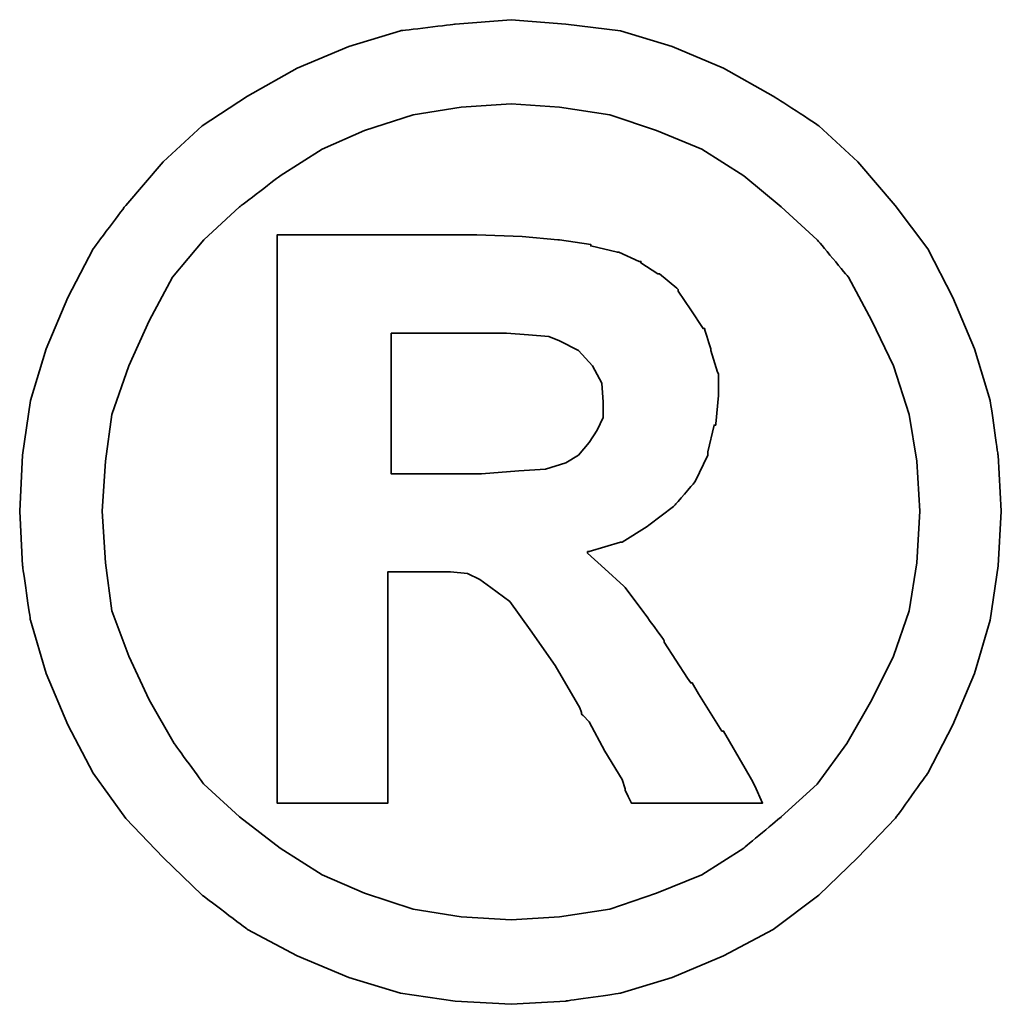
# Model space of a CAD drawing. Header units: millimetres. Extents: x 8 to 529, y 165 to 345.
# Tile 51 of 53: x 429.97 to 432.53, y 223.05 to 225.61. Entities that reach past the tile are written whole.
import ezdxf

# ---------------------------------------------------------------- set-up
doc = ezdxf.new("R2010")
doc.units = ezdxf.units.MM
doc.layers.add('DIM', color=4, linetype='Continuous')
doc.layers.add('layer 1', color=7, linetype='Continuous')

# ---------------------------------------------------------------- blocks, each defined once
blk = doc.blocks.new('TBI MOTION logo(完整正式版)')
at = {"layer": 'layer 1', "color": 22, "lineweight": 35}
for points, knots in [([(81.20634, 4.98624), (81.20634, 4.98624), (81.18649, 5.32862), (81.18649, 5.32862), (81.18649, 5.32862), (81.18649, 5.32862), (81.13886, 5.66206), (81.13886, 5.66206), (81.13886, 5.66206), (81.13886, 5.66206), (81.04359, 5.97764), (81.04359, 5.97764), (81.04359, 5.97764), (81.04359, 5.97764), (80.91061, 6.29124), (80.91061, 6.29124), (80.91061, 6.29124), (80.91061, 6.29124), (80.75778, 6.58697), (80.75778, 6.58697), (80.75778, 6.58697), (80.75778, 6.58697), (80.5593, 6.85294), (80.5593, 6.85294), (80.5593, 6.85294), (80.5593, 6.85294), (80.33105, 7.1189), (80.33105, 7.1189), (80.33105, 7.1189), (80.33105, 7.1189), (80.09287, 7.33921), (80.09287, 7.33921), (80.09287, 7.33921), (80.09287, 7.33921), (79.815, 7.51982), (79.815, 7.51982), (79.815, 7.51982), (79.815, 7.51982), (79.51133, 7.69051), (79.51133, 7.69051), (79.51133, 7.69051), (79.51133, 7.69051), (79.19773, 7.8235), (79.19773, 7.8235), (79.19773, 7.8235), (79.19773, 7.8235), (78.88215, 7.91877), (78.88215, 7.91877), (78.88215, 7.91877), (78.88215, 7.91877), (78.54871, 7.95846), (78.54871, 7.95846), (78.54871, 7.95846), (78.54871, 7.95846), (78.21526, 7.98625), (78.21526, 7.98625), (78.21526, 7.98625), (78.21526, 7.98625), (77.87388, 7.95846), (77.87388, 7.95846), (77.87388, 7.95846), (77.87388, 7.95846), (77.54044, 7.91877), (77.54044, 7.91877), (77.54044, 7.91877), (77.54044, 7.91877), (77.22485, 7.8235), (77.22485, 7.8235), (77.22485, 7.8235), (77.22485, 7.8235), (76.91027, 7.69051), (76.91027, 7.69051), (76.91027, 7.69051), (76.91027, 7.69051), (76.6056, 7.51982), (76.6056, 7.51982), (76.6056, 7.51982), (76.6056, 7.51982), (76.32972, 7.33921), (76.32972, 7.33921), (76.32972, 7.33921), (76.32972, 7.33921), (76.09154, 7.1189), (76.09154, 7.1189), (76.09154, 7.1189), (76.09154, 7.1189), (75.86329, 6.85294), (75.86329, 6.85294), (75.86329, 6.85294), (75.86329, 6.85294), (75.66382, 6.58697), (75.66382, 6.58697), (75.66382, 6.58697), (75.66382, 6.58697), (75.51099, 6.29124), (75.51099, 6.29124), (75.51099, 6.29124), (75.51099, 6.29124), (75.37702, 5.97764), (75.37702, 5.97764), (75.37702, 5.97764), (75.37702, 5.97764), (75.28175, 5.66206), (75.28175, 5.66206), (75.28175, 5.66206), (75.28175, 5.66206), (75.23411, 5.32862), (75.23411, 5.32862), (75.23411, 5.32862), (75.23411, 5.32862), (75.21625, 4.98624), (75.21625, 4.98624), (75.21625, 4.98624), (75.21625, 4.98624), (75.23411, 4.6528), (75.23411, 4.6528), (75.23411, 4.6528), (75.23411, 4.6528), (75.28175, 4.32035), (75.28175, 4.32035), (75.28175, 4.32035), (75.28175, 4.32035), (75.37702, 3.99583), (75.37702, 3.99583), (75.37702, 3.99583), (75.37702, 3.99583), (75.51099, 3.68224), (75.51099, 3.68224), (75.51099, 3.68224), (75.51099, 3.68224), (75.66382, 3.38749), (75.66382, 3.38749), (75.66382, 3.38749), (75.66382, 3.38749), (75.86329, 3.10963), (75.86329, 3.10963), (75.86329, 3.10963), (75.86329, 3.10963), (76.09154, 2.87145), (76.09154, 2.87145), (76.09154, 2.87145), (76.09154, 2.87145), (76.32972, 2.6432), (76.32972, 2.6432), (76.32972, 2.6432), (76.32972, 2.6432), (76.6056, 2.43381), (76.6056, 2.43381), (76.6056, 2.43381), (76.6056, 2.43381), (76.91027, 2.27205), (76.91027, 2.27205), (76.91027, 2.27205), (76.91027, 2.27205), (77.22485, 2.13906), (77.22485, 2.13906), (77.22485, 2.13906), (77.22485, 2.13906), (77.54044, 2.0438), (77.54044, 2.0438), (77.54044, 2.0438), (77.54044, 2.0438), (77.87388, 1.99616), (77.87388, 1.99616), (77.87388, 1.99616), (77.87388, 1.99616), (78.21526, 1.97631), (78.21526, 1.97631), (78.21526, 1.97631), (78.21526, 1.97631), (78.54871, 1.99616), (78.54871, 1.99616), (78.54871, 1.99616), (78.54871, 1.99616), (78.88215, 2.0438), (78.88215, 2.0438), (78.88215, 2.0438), (78.88215, 2.0438), (79.19773, 2.13906), (79.19773, 2.13906), (79.19773, 2.13906), (79.19773, 2.13906), (79.51133, 2.27205), (79.51133, 2.27205), (79.51133, 2.27205), (79.51133, 2.27205), (79.815, 2.43381), (79.815, 2.43381), (79.815, 2.43381), (79.815, 2.43381), (80.09287, 2.6432), (80.09287, 2.6432), (80.09287, 2.6432), (80.09287, 2.6432), (80.33105, 2.87145), (80.33105, 2.87145), (80.33105, 2.87145), (80.33105, 2.87145), (80.5593, 3.10963), (80.5593, 3.10963), (80.5593, 3.10963), (80.5593, 3.10963), (80.75778, 3.38749), (80.75778, 3.38749), (80.75778, 3.38749), (80.75778, 3.38749), (80.91061, 3.68224), (80.91061, 3.68224), (80.91061, 3.68224), (80.91061, 3.68224), (81.04359, 3.99583), (81.04359, 3.99583), (81.04359, 3.99583), (81.04359, 3.99583), (81.13886, 4.32035), (81.13886, 4.32035), (81.13886, 4.32035), (81.13886, 4.32035), (81.18649, 4.6528), (81.18649, 4.6528), (81.18649, 4.6528), (81.18649, 4.6528), (81.20634, 4.98624), (81.20634, 4.98624)], [0, 0, 0, 0, 0.0178571, 0.0178571, 0.0178571, 0.0178572, 0.0357143, 0.0357143, 0.0357143, 0.0357143, 0.0535714, 0.0535714, 0.0535714, 0.0535714, 0.0714286, 0.0714286, 0.0714286, 0.0714286, 0.0892857, 0.0892857, 0.0892857, 0.0892857, 0.1071429, 0.1071429, 0.1071429, 0.1071429, 0.125, 0.125, 0.125, 0.125, 0.1428571, 0.1428571, 0.1428571, 0.1428572, 0.1607143, 0.1607143, 0.1607143, 0.1607143, 0.1785714, 0.1785714, 0.1785714, 0.1785714, 0.1964286, 0.1964286, 0.1964286, 0.1964286, 0.2142857, 0.2142857, 0.2142857, 0.2142857, 0.2321429, 0.2321429, 0.2321429, 0.2321429, 0.25, 0.25, 0.25, 0.25, 0.2678571, 0.2678571, 0.2678571, 0.2678572, 0.2857143, 0.2857143, 0.2857143, 0.2857143, 0.3035714, 0.3035714, 0.3035714, 0.3035714, 0.3214286, 0.3214286, 0.3214286, 0.3214286, 0.3392857, 0.3392857, 0.3392857, 0.3392857, 0.3571429, 0.3571429, 0.3571429, 0.3571429, 0.375, 0.375, 0.375, 0.375, 0.3928571, 0.3928571, 0.3928571, 0.3928572, 0.4107143, 0.4107143, 0.4107143, 0.4107143, 0.4285714, 0.4285714, 0.4285714, 0.4285714, 0.4464286, 0.4464286, 0.4464286, 0.4464286, 0.4642857, 0.4642857, 0.4642857, 0.4642857, 0.4821429, 0.4821429, 0.4821429, 0.4821429, 0.5, 0.5, 0.5, 0.5, 0.5178571, 0.5178571, 0.5178571, 0.5178572, 0.5357143, 0.5357143, 0.5357143, 0.5357143, 0.5535714, 0.5535714, 0.5535714, 0.5535714, 0.5714286, 0.5714286, 0.5714286, 0.5714286, 0.5892857, 0.5892857, 0.5892857, 0.5892857, 0.6071429, 0.6071429, 0.6071429, 0.6071429, 0.625, 0.625, 0.625, 0.625, 0.6428571, 0.6428571, 0.6428571, 0.6428572, 0.6607143, 0.6607143, 0.6607143, 0.6607143, 0.6785714, 0.6785714, 0.6785714, 0.6785714, 0.6964286, 0.6964286, 0.6964286, 0.6964286, 0.7142857, 0.7142857, 0.7142857, 0.7142857, 0.7321429, 0.7321429, 0.7321429, 0.7321429, 0.75, 0.75, 0.75, 0.75, 0.7678571, 0.7678571, 0.7678571, 0.7678572, 0.7857143, 0.7857143, 0.7857143, 0.7857143, 0.8035714, 0.8035714, 0.8035714, 0.8035714, 0.8214286, 0.8214286, 0.8214286, 0.8214286, 0.8392857, 0.8392857, 0.8392857, 0.8392857, 0.8571429, 0.8571429, 0.8571429, 0.8571429, 0.875, 0.875, 0.875, 0.875, 0.8928571, 0.8928571, 0.8928571, 0.8928572, 0.9107143, 0.9107143, 0.9107143, 0.9107143, 0.9285714, 0.9285714, 0.9285714, 0.9285714, 0.9464286, 0.9464286, 0.9464286, 0.9464286, 0.9642857, 0.9642857, 0.9642857, 0.9642857, 0.9821429, 0.9821429, 0.9821429, 0.9821429, 1, 1, 1, 1]), ([(80.71014, 4.98624), (80.71014, 4.98624), (80.69129, 5.29091), (80.69129, 5.29091), (80.69129, 5.29091), (80.69129, 5.29091), (80.64464, 5.57672), (80.64464, 5.57672), (80.64464, 5.57672), (80.64464, 5.57672), (80.54937, 5.87245), (80.54937, 5.87245), (80.54937, 5.87245), (80.54937, 5.87245), (80.41639, 6.14833), (80.41639, 6.14833), (80.41639, 6.14833), (80.41639, 6.14833), (80.27349, 6.41429), (80.27349, 6.41429), (80.27349, 6.41429), (80.27349, 6.41429), (80.08295, 6.64255), (80.08295, 6.64255), (80.08295, 6.64255), (80.08295, 6.64255), (79.86264, 6.84301), (79.86264, 6.84301), (79.86264, 6.84301), (79.86264, 6.84301), (79.63439, 7.03355), (79.63439, 7.03355), (79.63439, 7.03355), (79.63439, 7.03355), (79.37835, 7.1963), (79.37835, 7.1963), (79.37835, 7.1963), (79.37835, 7.1963), (79.10246, 7.30944), (79.10246, 7.30944), (79.10246, 7.30944), (79.10246, 7.30944), (78.81665, 7.40471), (78.81665, 7.40471), (78.81665, 7.40471), (78.81665, 7.40471), (78.511, 7.45234), (78.511, 7.45234), (78.511, 7.45234), (78.511, 7.45234), (78.21526, 7.47219), (78.21526, 7.47219), (78.21526, 7.47219), (78.21526, 7.47219), (77.9106, 7.45234), (77.9106, 7.45234), (77.9106, 7.45234), (77.9106, 7.45234), (77.61685, 7.40471), (77.61685, 7.40471), (77.61685, 7.40471), (77.61685, 7.40471), (77.32012, 7.30944), (77.32012, 7.30944), (77.32012, 7.30944), (77.32012, 7.30944), (77.06309, 7.1963), (77.06309, 7.1963), (77.06309, 7.1963), (77.06309, 7.1963), (76.80606, 7.03355), (76.80606, 7.03355), (76.80606, 7.03355), (76.80606, 7.03355), (76.55797, 6.84301), (76.55797, 6.84301), (76.55797, 6.84301), (76.55797, 6.84301), (76.34063, 6.64255), (76.34063, 6.64255), (76.34063, 6.64255), (76.34063, 6.64255), (76.1491, 6.41429), (76.1491, 6.41429), (76.1491, 6.41429), (76.1491, 6.41429), (76.0062, 6.14833), (76.0062, 6.14833), (76.0062, 6.14833), (76.0062, 6.14833), (75.88314, 5.87245), (75.88314, 5.87245), (75.88314, 5.87245), (75.88314, 5.87245), (75.77794, 5.57672), (75.77794, 5.57672), (75.77794, 5.57672), (75.77794, 5.57672), (75.73924, 5.29091), (75.73924, 5.29091), (75.73924, 5.29091), (75.73924, 5.29091), (75.72039, 4.98624), (75.72039, 4.98624), (75.72039, 4.98624), (75.72039, 4.98624), (75.73924, 4.67165), (75.73924, 4.67165), (75.73924, 4.67165), (75.73924, 4.67165), (75.77794, 4.37791), (75.77794, 4.37791), (75.77794, 4.37791), (75.77794, 4.37791), (75.88314, 4.10102), (75.88314, 4.10102), (75.88314, 4.10102), (75.88314, 4.10102), (76.0062, 3.83407), (76.0062, 3.83407), (76.0062, 3.83407), (76.0062, 3.83407), (76.15902, 3.56811), (76.15902, 3.56811), (76.15902, 3.56811), (76.15902, 3.56811), (76.34063, 3.32001), (76.34063, 3.32001), (76.34063, 3.32001), (76.34063, 3.32001), (76.55797, 3.11955), (76.55797, 3.11955), (76.55797, 3.11955), (76.55797, 3.11955), (76.80606, 2.92901), (76.80606, 2.92901), (76.80606, 2.92901), (76.80606, 2.92901), (77.06309, 2.76725), (77.06309, 2.76725), (77.06309, 2.76725), (77.06309, 2.76725), (77.32012, 2.65412), (77.32012, 2.65412), (77.32012, 2.65412), (77.32012, 2.65412), (77.61685, 2.55786), (77.61685, 2.55786), (77.61685, 2.55786), (77.61685, 2.55786), (77.9106, 2.51022), (77.9106, 2.51022), (77.9106, 2.51022), (77.9106, 2.51022), (78.21526, 2.49137), (78.21526, 2.49137), (78.21526, 2.49137), (78.21526, 2.49137), (78.511, 2.51022), (78.511, 2.51022), (78.511, 2.51022), (78.511, 2.51022), (78.81665, 2.55786), (78.81665, 2.55786), (78.81665, 2.55786), (78.81665, 2.55786), (79.10246, 2.65412), (79.10246, 2.65412), (79.10246, 2.65412), (79.10246, 2.65412), (79.37835, 2.76725), (79.37835, 2.76725), (79.37835, 2.76725), (79.37835, 2.76725), (79.63439, 2.92901), (79.63439, 2.92901), (79.63439, 2.92901), (79.63439, 2.92901), (79.86264, 3.11955), (79.86264, 3.11955), (79.86264, 3.11955), (79.86264, 3.11955), (80.08295, 3.32001), (80.08295, 3.32001), (80.08295, 3.32001), (80.08295, 3.32001), (80.26356, 3.56811), (80.26356, 3.56811), (80.26356, 3.56811), (80.26356, 3.56811), (80.41639, 3.83407), (80.41639, 3.83407), (80.41639, 3.83407), (80.41639, 3.83407), (80.54937, 4.10102), (80.54937, 4.10102), (80.54937, 4.10102), (80.54937, 4.10102), (80.64464, 4.37791), (80.64464, 4.37791), (80.64464, 4.37791), (80.64464, 4.37791), (80.69129, 4.67165), (80.69129, 4.67165), (80.69129, 4.67165), (80.69129, 4.67165), (80.71014, 4.98624), (80.71014, 4.98624)], [0, 0, 0, 0, 0.0192308, 0.0192308, 0.0192308, 0.0192308, 0.0384615, 0.0384615, 0.0384615, 0.0384615, 0.0576923, 0.0576923, 0.0576923, 0.0576923, 0.0769231, 0.0769231, 0.0769231, 0.0769231, 0.0961538, 0.0961538, 0.0961538, 0.0961539, 0.1153846, 0.1153846, 0.1153846, 0.1153846, 0.1346154, 0.1346154, 0.1346154, 0.1346154, 0.1538462, 0.1538462, 0.1538462, 0.1538462, 0.1730769, 0.1730769, 0.1730769, 0.1730769, 0.1923077, 0.1923077, 0.1923077, 0.1923077, 0.2115385, 0.2115385, 0.2115385, 0.2115385, 0.2307692, 0.2307692, 0.2307692, 0.2307692, 0.25, 0.25, 0.25, 0.25, 0.2692308, 0.2692308, 0.2692308, 0.2692308, 0.2884615, 0.2884615, 0.2884615, 0.2884615, 0.3076923, 0.3076923, 0.3076923, 0.3076923, 0.3269231, 0.3269231, 0.3269231, 0.3269231, 0.3461538, 0.3461538, 0.3461538, 0.3461539, 0.3653846, 0.3653846, 0.3653846, 0.3653846, 0.3846154, 0.3846154, 0.3846154, 0.3846154, 0.4038462, 0.4038462, 0.4038462, 0.4038462, 0.4230769, 0.4230769, 0.4230769, 0.4230769, 0.4423077, 0.4423077, 0.4423077, 0.4423077, 0.4615385, 0.4615385, 0.4615385, 0.4615385, 0.4807692, 0.4807692, 0.4807692, 0.4807692, 0.5, 0.5, 0.5, 0.5, 0.5192308, 0.5192308, 0.5192308, 0.5192308, 0.5384615, 0.5384615, 0.5384615, 0.5384615, 0.5576923, 0.5576923, 0.5576923, 0.5576923, 0.5769231, 0.5769231, 0.5769231, 0.5769231, 0.5961538, 0.5961538, 0.5961538, 0.5961539, 0.6153846, 0.6153846, 0.6153846, 0.6153846, 0.6346154, 0.6346154, 0.6346154, 0.6346154, 0.6538462, 0.6538462, 0.6538462, 0.6538462, 0.6730769, 0.6730769, 0.6730769, 0.6730769, 0.6923077, 0.6923077, 0.6923077, 0.6923077, 0.7115385, 0.7115385, 0.7115385, 0.7115385, 0.7307692, 0.7307692, 0.7307692, 0.7307692, 0.75, 0.75, 0.75, 0.75, 0.7692308, 0.7692308, 0.7692308, 0.7692308, 0.7884615, 0.7884615, 0.7884615, 0.7884615, 0.8076923, 0.8076923, 0.8076923, 0.8076923, 0.8269231, 0.8269231, 0.8269231, 0.8269231, 0.8461538, 0.8461538, 0.8461538, 0.8461539, 0.8653846, 0.8653846, 0.8653846, 0.8653846, 0.8846154, 0.8846154, 0.8846154, 0.8846154, 0.9038462, 0.9038462, 0.9038462, 0.9038462, 0.9230769, 0.9230769, 0.9230769, 0.9230769, 0.9423077, 0.9423077, 0.9423077, 0.9423077, 0.9615385, 0.9615385, 0.9615385, 0.9615385, 0.9807692, 0.9807692, 0.9807692, 0.9807692, 1, 1, 1, 1]), ([(76.78721, 3.2823), (76.78721, 3.2823), (76.78721, 3.32001), (76.78721, 3.32001), (76.78721, 3.32001), (76.78721, 3.32001), (76.78721, 3.42422), (76.78721, 3.42422), (76.78721, 3.42422), (76.78721, 3.42422), (76.78721, 3.59689), (76.78721, 3.59689), (76.78721, 3.59689), (76.78721, 3.59689), (76.78721, 3.80529), (76.78721, 3.80529), (76.78721, 3.80529), (76.78721, 3.80529), (76.78721, 4.0524), (76.78721, 4.0524), (76.78721, 4.0524), (76.78721, 4.0524), (76.78721, 4.32035), (76.78721, 4.32035), (76.78721, 4.32035), (76.78721, 4.32035), (76.78721, 4.92868), (76.78721, 4.92868), (76.78721, 4.92868), (76.78721, 4.92868), (76.78721, 5.53801), (76.78721, 5.53801), (76.78721, 5.53801), (76.78721, 5.53801), (76.78721, 5.82482), (76.78721, 5.82482), (76.78721, 5.82482), (76.78721, 5.82482), (76.78721, 6.07291), (76.78721, 6.07291), (76.78721, 6.07291), (76.78721, 6.07291), (76.78721, 6.30017), (76.78721, 6.30017), (76.78721, 6.30017), (76.78721, 6.30017), (76.78721, 6.45399), (76.78721, 6.45399), (76.78721, 6.45399), (76.78721, 6.45399), (76.78721, 6.5572), (76.78721, 6.5572), (76.78721, 6.5572), (76.78721, 6.5572), (76.78721, 6.59689), (76.78721, 6.59689), (76.78721, 6.59689), (76.78721, 6.59689), (76.78721, 6.67232), (76.78721, 6.67232), (76.78721, 6.67232), (76.78721, 6.67232), (76.8537, 6.67232), (76.8537, 6.67232), (76.8537, 6.67232), (76.8537, 6.67232), (76.87355, 6.67232), (76.87355, 6.67232), (76.87355, 6.67232), (76.87355, 6.67232), (76.91027, 6.67232), (76.91027, 6.67232), (76.91027, 6.67232), (76.91027, 6.67232), (77.04424, 6.67232), (77.04424, 6.67232), (77.04424, 6.67232), (77.04424, 6.67232), (77.22485, 6.67232), (77.22485, 6.67232), (77.22485, 6.67232), (77.22485, 6.67232), (77.43524, 6.67232), (77.43524, 6.67232), (77.43524, 6.67232), (77.43524, 6.67232), (77.65357, 6.67232), (77.65357, 6.67232), (77.65357, 6.67232), (77.65357, 6.67232), (77.82625, 6.67232), (77.82625, 6.67232), (77.82625, 6.67232), (77.82625, 6.67232), (77.94037, 6.67232), (77.94037, 6.67232), (77.94037, 6.67232), (77.94037, 6.67232), (77.97709, 6.67232), (77.97709, 6.67232), (77.97709, 6.67232), (77.97709, 6.67232), (77.99694, 6.67232), (77.99694, 6.67232), (77.99694, 6.67232), (77.99694, 6.67232), (78.00686, 6.67232), (78.00686, 6.67232), (78.00686, 6.67232), (78.00686, 6.67232), (78.28275, 6.6624), (78.28275, 6.6624), (78.28275, 6.6624), (78.28275, 6.6624), (78.50107, 6.64255), (78.50107, 6.64255), (78.50107, 6.64255), (78.50107, 6.64255), (78.511, 6.64255), (78.511, 6.64255), (78.511, 6.64255), (78.511, 6.64255), (78.70154, 6.61476), (78.70154, 6.61476), (78.70154, 6.61476), (78.70154, 6.61476), (78.70154, 6.60483), (78.70154, 6.60483), (78.70154, 6.60483), (78.70154, 6.60483), (78.86429, 6.56713), (78.86429, 6.56713), (78.86429, 6.56713), (78.86429, 6.56713), (78.87223, 6.56713), (78.87223, 6.56713), (78.87223, 6.56713), (78.87223, 6.56713), (78.99727, 6.51056), (78.99727, 6.51056), (78.99727, 6.51056), (78.99727, 6.51056), (79.00719, 6.51056), (79.00719, 6.51056), (79.00719, 6.51056), (79.00719, 6.51056), (79.00719, 6.50162), (79.00719, 6.50162), (79.00719, 6.50162), (79.00719, 6.50162), (79.1104, 6.43415), (79.1104, 6.43415), (79.1104, 6.43415), (79.1104, 6.43415), (79.12132, 6.43415), (79.12132, 6.43415), (79.12132, 6.43415), (79.12132, 6.43415), (79.22552, 6.34781), (79.22552, 6.34781), (79.22552, 6.34781), (79.22552, 6.34781), (79.23544, 6.33888), (79.23544, 6.33888), (79.23544, 6.33888), (79.23544, 6.33888), (79.23544, 6.32895), (79.23544, 6.32895), (79.23544, 6.32895), (79.23544, 6.32895), (79.31087, 6.21483), (79.31087, 6.21483), (79.31087, 6.21483), (79.31087, 6.21483), (79.38629, 6.1007), (79.38629, 6.1007), (79.38629, 6.1007), (79.38629, 6.1007), (79.3972, 6.1007), (79.3972, 6.1007), (79.3972, 6.1007), (79.3972, 6.1007), (79.3972, 6.09078), (79.3972, 6.09078), (79.3972, 6.09078), (79.3972, 6.09078), (79.43392, 5.97764), (79.43392, 5.97764), (79.43392, 5.97764), (79.43392, 5.97764), (79.43392, 5.96772), (79.43392, 5.96772), (79.43392, 5.96772), (79.43392, 5.96772), (79.47362, 5.83474), (79.47362, 5.83474), (79.47362, 5.83474), (79.47362, 5.83474), (79.48156, 5.82482), (79.48156, 5.82482), (79.48156, 5.82482), (79.48156, 5.82482), (79.48156, 5.69977), (79.48156, 5.69977), (79.48156, 5.69977), (79.48156, 5.69977), (79.48156, 5.69183), (79.48156, 5.69183), (79.48156, 5.69183), (79.48156, 5.69183), (79.4637, 5.51915), (79.4637, 5.51915), (79.4637, 5.51915), (79.4637, 5.51915), (79.4637, 5.51122), (79.4637, 5.51122), (79.4637, 5.51122), (79.4637, 5.51122), (79.45377, 5.51122), (79.45377, 5.51122), (79.45377, 5.51122), (79.45377, 5.51122), (79.41507, 5.34847), (79.41507, 5.34847), (79.41507, 5.34847), (79.41507, 5.34847), (79.41507, 5.33854), (79.41507, 5.33854), (79.41507, 5.33854), (79.41507, 5.33854), (79.41507, 5.32862), (79.41507, 5.32862), (79.41507, 5.32862), (79.41507, 5.32862), (79.33865, 5.16785), (79.33865, 5.16785), (79.33865, 5.16785), (79.33865, 5.16785), (79.33071, 5.15693), (79.33071, 5.15693), (79.33071, 5.15693), (79.33071, 5.15693), (79.2156, 5.02495), (79.2156, 5.02495), (79.2156, 5.02495), (79.2156, 5.02495), (79.20567, 5.01502), (79.20567, 5.01502), (79.20567, 5.01502), (79.20567, 5.01502), (79.05483, 4.89991), (79.05483, 4.89991), (79.05483, 4.89991), (79.05483, 4.89991), (79.04491, 4.89197), (79.04491, 4.89197), (79.04491, 4.89197), (79.04491, 4.89197), (78.89208, 4.7967), (78.89208, 4.7967), (78.89208, 4.7967), (78.89208, 4.7967), (78.88215, 4.7967), (78.88215, 4.7967), (78.88215, 4.7967), (78.88215, 4.7967), (78.69161, 4.73913), (78.69161, 4.73913), (78.69161, 4.73913), (78.69161, 4.73913), (78.68169, 4.73913), (78.68169, 4.73913), (78.68169, 4.73913), (78.68169, 4.73913), (78.68169, 4.72921), (78.68169, 4.72921), (78.68169, 4.72921), (78.68169, 4.72921), (78.78688, 4.63394), (78.78688, 4.63394), (78.78688, 4.63394), (78.78688, 4.63394), (78.902, 4.52875), (78.902, 4.52875), (78.902, 4.52875), (78.902, 4.52875), (78.91093, 4.52081), (78.91093, 4.52081), (78.91093, 4.52081), (78.91093, 4.52081), (79.02506, 4.36798), (79.02506, 4.36798), (79.02506, 4.36798), (79.02506, 4.36798), (79.1501, 4.1953), (79.1501, 4.1953), (79.1501, 4.1953), (79.1501, 4.1953), (79.1501, 4.18736), (79.1501, 4.18736), (79.1501, 4.18736), (79.1501, 4.18736), (79.29201, 3.96705), (79.29201, 3.96705), (79.29201, 3.96705), (79.29201, 3.96705), (79.31087, 3.93828), (79.31087, 3.93828), (79.31087, 3.93828), (79.31087, 3.93828), (79.32079, 3.93828), (79.32079, 3.93828), (79.32079, 3.93828), (79.32079, 3.93828), (79.3585, 3.87178), (79.3585, 3.87178), (79.3585, 3.87178), (79.3585, 3.87178), (79.50141, 3.64353), (79.50141, 3.64353), (79.50141, 3.64353), (79.50141, 3.64353), (79.51133, 3.64353), (79.51133, 3.64353), (79.51133, 3.64353), (79.51133, 3.64353), (79.64431, 3.41528), (79.64431, 3.41528), (79.64431, 3.41528), (79.64431, 3.41528), (79.68202, 3.3478), (79.68202, 3.3478), (79.68202, 3.3478), (79.68202, 3.3478), (79.70187, 3.31009), (79.70187, 3.31009), (79.70187, 3.31009), (79.70187, 3.31009), (79.7495, 3.2049), (79.7495, 3.2049), (79.7495, 3.2049), (79.7495, 3.2049), (79.64431, 3.2049), (79.64431, 3.2049), (79.64431, 3.2049), (79.64431, 3.2049), (79.62546, 3.2049), (79.62546, 3.2049), (79.62546, 3.2049), (79.62546, 3.2049), (79.53912, 3.2049), (79.53912, 3.2049), (79.53912, 3.2049), (79.53912, 3.2049), (79.31087, 3.2049), (79.31087, 3.2049), (79.31087, 3.2049), (79.31087, 3.2049), (79.08262, 3.2049), (79.08262, 3.2049), (79.08262, 3.2049), (79.08262, 3.2049), (79.00719, 3.2049), (79.00719, 3.2049), (79.00719, 3.2049), (79.00719, 3.2049), (78.98735, 3.2049), (78.98735, 3.2049), (78.98735, 3.2049), (78.98735, 3.2049), (78.94964, 3.2049), (78.94964, 3.2049), (78.94964, 3.2049), (78.94964, 3.2049), (78.92979, 3.24459), (78.92979, 3.24459), (78.92979, 3.24459), (78.92979, 3.24459), (78.91093, 3.2823), (78.91093, 3.2823), (78.91093, 3.2823), (78.91093, 3.2823), (78.91093, 3.29223), (78.91093, 3.29223), (78.91093, 3.29223), (78.91093, 3.29223), (78.89208, 3.3478), (78.89208, 3.3478), (78.89208, 3.3478), (78.89208, 3.3478), (78.78688, 3.52048), (78.78688, 3.52048), (78.78688, 3.52048), (78.78688, 3.52048), (78.69161, 3.7001), (78.69161, 3.7001), (78.69161, 3.7001), (78.69161, 3.7001), (78.6539, 3.7388), (78.6539, 3.7388), (78.6539, 3.7388), (78.6539, 3.7388), (78.64398, 3.74873), (78.64398, 3.74873), (78.64398, 3.74873), (78.64398, 3.74873), (78.64398, 3.75766), (78.64398, 3.75766), (78.64398, 3.75766), (78.64398, 3.75766), (78.63405, 3.78644), (78.63405, 3.78644), (78.63405, 3.78644), (78.63405, 3.78644), (78.48321, 4.04347), (78.48321, 4.04347), (78.48321, 4.04347), (78.48321, 4.04347), (78.33038, 4.2618), (78.33038, 4.2618), (78.33038, 4.2618), (78.33038, 4.2618), (78.20732, 4.43447), (78.20732, 4.43447), (78.20732, 4.43447), (78.20732, 4.43447), (78.09221, 4.52081), (78.09221, 4.52081), (78.09221, 4.52081), (78.09221, 4.52081), (78.02472, 4.56845), (78.02472, 4.56845), (78.02472, 4.56845), (78.02472, 4.56845), (77.9493, 4.60616), (77.9493, 4.60616), (77.9493, 4.60616), (77.9493, 4.60616), (77.8451, 4.61608), (77.8451, 4.61608), (77.8451, 4.61608), (77.8451, 4.61608), (77.71113, 4.61608), (77.71113, 4.61608), (77.71113, 4.61608), (77.71113, 4.61608), (77.69128, 4.61608), (77.69128, 4.61608), (77.69128, 4.61608), (77.69128, 4.61608), (77.67342, 4.61608), (77.67342, 4.61608), (77.67342, 4.61608), (77.67342, 4.61608), (77.5583, 4.61608), (77.5583, 4.61608), (77.5583, 4.61608), (77.5583, 4.61608), (77.46303, 4.61608), (77.46303, 4.61608), (77.46303, 4.61608), (77.46303, 4.61608), (77.46303, 4.54761), (77.46303, 4.54761), (77.46303, 4.54761), (77.46303, 4.54761), (77.46303, 4.47318), (77.46303, 4.47318), (77.46303, 4.47318), (77.46303, 4.47318), (77.46303, 4.24294), (77.46303, 4.24294), (77.46303, 4.24294), (77.46303, 4.24294), (77.46303, 3.99583), (77.46303, 3.99583), (77.46303, 3.99583), (77.46303, 3.99583), (77.46303, 3.72888), (77.46303, 3.72888), (77.46303, 3.72888), (77.46303, 3.72888), (77.46303, 3.51055), (77.46303, 3.51055), (77.46303, 3.51055), (77.46303, 3.51055), (77.46303, 3.42422), (77.46303, 3.42422), (77.46303, 3.42422), (77.46303, 3.42422), (77.46303, 3.35773), (77.46303, 3.35773), (77.46303, 3.35773), (77.46303, 3.35773), (77.46303, 3.30017), (77.46303, 3.30017), (77.46303, 3.30017), (77.46303, 3.30017), (77.46303, 3.2823), (77.46303, 3.2823), (77.46303, 3.2823), (77.46303, 3.2823), (77.46303, 3.2049), (77.46303, 3.2049), (77.46303, 3.2049), (77.46303, 3.2049), (77.39753, 3.2049), (77.39753, 3.2049), (77.39753, 3.2049), (77.39753, 3.2049), (77.37768, 3.2049), (77.37768, 3.2049), (77.37768, 3.2049), (77.37768, 3.2049), (77.32012, 3.2049), (77.32012, 3.2049), (77.32012, 3.2049), (77.32012, 3.2049), (77.12165, 3.2049), (77.12165, 3.2049), (77.12165, 3.2049), (77.12165, 3.2049), (76.94897, 3.2049), (76.94897, 3.2049), (76.94897, 3.2049), (76.94897, 3.2049), (76.8924, 3.2049), (76.8924, 3.2049), (76.8924, 3.2049), (76.8924, 3.2049), (76.8537, 3.2049), (76.8537, 3.2049), (76.8537, 3.2049), (76.8537, 3.2049), (76.78721, 3.2049), (76.78721, 3.2049), (76.78721, 3.2049), (76.78721, 3.2049), (76.78721, 3.2823), (76.78721, 3.2823)], [0, 0, 0, 0, 0.0074074, 0.0074074, 0.0074074, 0.0074074, 0.0148148, 0.0148148, 0.0148148, 0.0148148, 0.0222222, 0.0222222, 0.0222222, 0.0222222, 0.0296296, 0.0296296, 0.0296296, 0.0296296, 0.037037, 0.037037, 0.037037, 0.037037, 0.0444444, 0.0444444, 0.0444444, 0.0444445, 0.0518519, 0.0518519, 0.0518519, 0.0518519, 0.0592593, 0.0592593, 0.0592593, 0.0592593, 0.0666667, 0.0666667, 0.0666667, 0.0666667, 0.0740741, 0.0740741, 0.0740741, 0.0740741, 0.0814815, 0.0814815, 0.0814815, 0.0814815, 0.0888889, 0.0888889, 0.0888889, 0.0888889, 0.0962963, 0.0962963, 0.0962963, 0.0962963, 0.1037037, 0.1037037, 0.1037037, 0.1037037, 0.1111111, 0.1111111, 0.1111111, 0.1111111, 0.1185185, 0.1185185, 0.1185185, 0.1185185, 0.1259259, 0.1259259, 0.1259259, 0.1259259, 0.1333333, 0.1333333, 0.1333333, 0.1333333, 0.1407407, 0.1407407, 0.1407407, 0.1407408, 0.1481481, 0.1481481, 0.1481481, 0.1481482, 0.1555556, 0.1555556, 0.1555556, 0.1555556, 0.162963, 0.162963, 0.162963, 0.162963, 0.1703704, 0.1703704, 0.1703704, 0.1703704, 0.1777778, 0.1777778, 0.1777778, 0.1777778, 0.1851852, 0.1851852, 0.1851852, 0.1851852, 0.1925926, 0.1925926, 0.1925926, 0.1925926, 0.2, 0.2, 0.2, 0.2, 0.2074074, 0.2074074, 0.2074074, 0.2074074, 0.2148148, 0.2148148, 0.2148148, 0.2148148, 0.2222222, 0.2222222, 0.2222222, 0.2222222, 0.2296296, 0.2296296, 0.2296296, 0.2296296, 0.237037, 0.237037, 0.237037, 0.237037, 0.2444444, 0.2444444, 0.2444444, 0.2444445, 0.2518519, 0.2518519, 0.2518519, 0.2518519, 0.2592593, 0.2592593, 0.2592593, 0.2592593, 0.2666667, 0.2666667, 0.2666667, 0.2666667, 0.2740741, 0.2740741, 0.2740741, 0.2740741, 0.2814815, 0.2814815, 0.2814815, 0.2814815, 0.2888889, 0.2888889, 0.2888889, 0.2888889, 0.2962963, 0.2962963, 0.2962963, 0.2962963, 0.3037037, 0.3037037, 0.3037037, 0.3037037, 0.3111111, 0.3111111, 0.3111111, 0.3111111, 0.3185185, 0.3185185, 0.3185185, 0.3185185, 0.3259259, 0.3259259, 0.3259259, 0.3259259, 0.3333333, 0.3333333, 0.3333333, 0.3333333, 0.3407407, 0.3407407, 0.3407407, 0.3407408, 0.3481481, 0.3481481, 0.3481481, 0.3481482, 0.3555556, 0.3555556, 0.3555556, 0.3555556, 0.362963, 0.362963, 0.362963, 0.362963, 0.3703704, 0.3703704, 0.3703704, 0.3703704, 0.3777778, 0.3777778, 0.3777778, 0.3777778, 0.3851852, 0.3851852, 0.3851852, 0.3851852, 0.3925926, 0.3925926, 0.3925926, 0.3925926, 0.4, 0.4, 0.4, 0.4, 0.4074074, 0.4074074, 0.4074074, 0.4074074, 0.4148148, 0.4148148, 0.4148148, 0.4148148, 0.4222222, 0.4222222, 0.4222222, 0.4222222, 0.4296296, 0.4296296, 0.4296296, 0.4296296, 0.437037, 0.437037, 0.437037, 0.437037, 0.4444444, 0.4444444, 0.4444444, 0.4444445, 0.4518519, 0.4518519, 0.4518519, 0.4518519, 0.4592593, 0.4592593, 0.4592593, 0.4592593, 0.4666667, 0.4666667, 0.4666667, 0.4666667, 0.4740741, 0.4740741, 0.4740741, 0.4740741, 0.4814815, 0.4814815, 0.4814815, 0.4814815, 0.4888889, 0.4888889, 0.4888889, 0.4888889, 0.4962963, 0.4962963, 0.4962963, 0.4962963, 0.5037037, 0.5037037, 0.5037037, 0.5037037, 0.5111111, 0.5111111, 0.5111111, 0.5111111, 0.5185185, 0.5185185, 0.5185185, 0.5185185, 0.5259259, 0.5259259, 0.5259259, 0.5259259, 0.5333333, 0.5333333, 0.5333333, 0.5333333, 0.5407407, 0.5407407, 0.5407407, 0.5407408, 0.5481481, 0.5481481, 0.5481481, 0.5481482, 0.5555556, 0.5555556, 0.5555556, 0.5555556, 0.562963, 0.562963, 0.562963, 0.562963, 0.5703704, 0.5703704, 0.5703704, 0.5703704, 0.5777778, 0.5777778, 0.5777778, 0.5777778, 0.5851852, 0.5851852, 0.5851852, 0.5851852, 0.5925926, 0.5925926, 0.5925926, 0.5925926, 0.6, 0.6, 0.6, 0.6, 0.6074074, 0.6074074, 0.6074074, 0.6074074, 0.6148148, 0.6148148, 0.6148148, 0.6148148, 0.6222222, 0.6222222, 0.6222222, 0.6222222, 0.6296296, 0.6296296, 0.6296296, 0.6296296, 0.637037, 0.637037, 0.637037, 0.637037, 0.6444444, 0.6444444, 0.6444444, 0.6444445, 0.6518519, 0.6518519, 0.6518519, 0.6518519, 0.6592593, 0.6592593, 0.6592593, 0.6592593, 0.6666667, 0.6666667, 0.6666667, 0.6666667, 0.6740741, 0.6740741, 0.6740741, 0.6740741, 0.6814815, 0.6814815, 0.6814815, 0.6814815, 0.6888889, 0.6888889, 0.6888889, 0.6888889, 0.6962963, 0.6962963, 0.6962963, 0.6962963, 0.7037037, 0.7037037, 0.7037037, 0.7037037, 0.7111111, 0.7111111, 0.7111111, 0.7111111, 0.7185185, 0.7185185, 0.7185185, 0.7185185, 0.7259259, 0.7259259, 0.7259259, 0.7259259, 0.7333333, 0.7333333, 0.7333333, 0.7333333, 0.7407407, 0.7407407, 0.7407407, 0.7407408, 0.7481481, 0.7481481, 0.7481481, 0.7481482, 0.7555556, 0.7555556, 0.7555556, 0.7555556, 0.762963, 0.762963, 0.762963, 0.762963, 0.7703704, 0.7703704, 0.7703704, 0.7703704, 0.7777778, 0.7777778, 0.7777778, 0.7777778, 0.7851852, 0.7851852, 0.7851852, 0.7851852, 0.7925926, 0.7925926, 0.7925926, 0.7925926, 0.8, 0.8, 0.8, 0.8, 0.8074074, 0.8074074, 0.8074074, 0.8074074, 0.8148148, 0.8148148, 0.8148148, 0.8148148, 0.8222222, 0.8222222, 0.8222222, 0.8222222, 0.8296296, 0.8296296, 0.8296296, 0.8296296, 0.837037, 0.837037, 0.837037, 0.837037, 0.8444444, 0.8444444, 0.8444444, 0.8444445, 0.8518519, 0.8518519, 0.8518519, 0.8518519, 0.8592593, 0.8592593, 0.8592593, 0.8592593, 0.8666667, 0.8666667, 0.8666667, 0.8666667, 0.8740741, 0.8740741, 0.8740741, 0.8740741, 0.8814815, 0.8814815, 0.8814815, 0.8814815, 0.8888889, 0.8888889, 0.8888889, 0.8888889, 0.8962963, 0.8962963, 0.8962963, 0.8962963, 0.9037037, 0.9037037, 0.9037037, 0.9037037, 0.9111111, 0.9111111, 0.9111111, 0.9111111, 0.9185185, 0.9185185, 0.9185185, 0.9185185, 0.9259259, 0.9259259, 0.9259259, 0.9259259, 0.9333333, 0.9333333, 0.9333333, 0.9333333, 0.9407407, 0.9407407, 0.9407407, 0.9407408, 0.9481481, 0.9481481, 0.9481481, 0.9481482, 0.9555556, 0.9555556, 0.9555556, 0.9555556, 0.962963, 0.962963, 0.962963, 0.962963, 0.9703704, 0.9703704, 0.9703704, 0.9703704, 0.9777778, 0.9777778, 0.9777778, 0.9777778, 0.9851852, 0.9851852, 0.9851852, 0.9851852, 0.9925926, 0.9925926, 0.9925926, 0.9925926, 1, 1, 1, 1]), ([(77.48288, 6.07291), (77.48288, 6.07291), (77.48288, 5.99551), (77.48288, 5.99551), (77.48288, 5.99551), (77.48288, 5.99551), (77.48288, 5.82482), (77.48288, 5.82482), (77.48288, 5.82482), (77.48288, 5.82482), (77.48288, 5.63328), (77.48288, 5.63328), (77.48288, 5.63328), (77.48288, 5.63328), (77.48288, 5.46358), (77.48288, 5.46358), (77.48288, 5.46358), (77.48288, 5.46358), (77.48288, 5.29091), (77.48288, 5.29091), (77.48288, 5.29091), (77.48288, 5.29091), (77.48288, 5.21449), (77.48288, 5.21449), (77.48288, 5.21449), (77.48288, 5.21449), (77.50074, 5.21449), (77.50074, 5.21449), (77.50074, 5.21449), (77.50074, 5.21449), (77.71113, 5.21449), (77.71113, 5.21449), (77.71113, 5.21449), (77.71113, 5.21449), (77.94037, 5.21449), (77.94037, 5.21449), (77.94037, 5.21449), (77.94037, 5.21449), (78.01579, 5.21449), (78.01579, 5.21449), (78.01579, 5.21449), (78.01579, 5.21449), (78.03465, 5.21449), (78.03465, 5.21449), (78.03465, 5.21449), (78.03465, 5.21449), (78.2629, 5.23335), (78.2629, 5.23335), (78.2629, 5.23335), (78.2629, 5.23335), (78.42565, 5.24327), (78.42565, 5.24327), (78.42565, 5.24327), (78.42565, 5.24327), (78.54871, 5.28098), (78.54871, 5.28098), (78.54871, 5.28098), (78.54871, 5.28098), (78.62611, 5.32862), (78.62611, 5.32862), (78.62611, 5.32862), (78.62611, 5.32862), (78.69161, 5.40503), (78.69161, 5.40503), (78.69161, 5.40503), (78.69161, 5.40503), (78.73925, 5.48145), (78.73925, 5.48145), (78.73925, 5.48145), (78.73925, 5.48145), (78.77696, 5.55885), (78.77696, 5.55885), (78.77696, 5.55885), (78.77696, 5.55885), (78.77696, 5.65214), (78.77696, 5.65214), (78.77696, 5.65214), (78.77696, 5.65214), (78.76902, 5.76726), (78.76902, 5.76726), (78.76902, 5.76726), (78.76902, 5.76726), (78.71146, 5.87245), (78.71146, 5.87245), (78.71146, 5.87245), (78.71146, 5.87245), (78.62611, 5.96772), (78.62611, 5.96772), (78.62611, 5.96772), (78.62611, 5.96772), (78.511, 6.02528), (78.511, 6.02528), (78.511, 6.02528), (78.511, 6.02528), (78.44451, 6.05306), (78.44451, 6.05306), (78.44451, 6.05306), (78.44451, 6.05306), (78.32046, 6.06299), (78.32046, 6.06299), (78.32046, 6.06299), (78.32046, 6.06299), (78.18748, 6.07291), (78.18748, 6.07291), (78.18748, 6.07291), (78.18748, 6.07291), (77.99694, 6.07291), (77.99694, 6.07291), (77.99694, 6.07291), (77.99694, 6.07291), (77.97709, 6.07291), (77.97709, 6.07291), (77.97709, 6.07291), (77.97709, 6.07291), (77.90167, 6.07291), (77.90167, 6.07291), (77.90167, 6.07291), (77.90167, 6.07291), (77.69128, 6.07291), (77.69128, 6.07291), (77.69128, 6.07291), (77.69128, 6.07291), (77.50074, 6.07291), (77.50074, 6.07291), (77.50074, 6.07291), (77.50074, 6.07291), (77.48288, 6.07291), (77.48288, 6.07291)], [0, 0, 0, 0, 0.03125, 0.03125, 0.03125, 0.03125, 0.0625, 0.0625, 0.0625, 0.0625, 0.09375, 0.09375, 0.09375, 0.09375, 0.125, 0.125, 0.125, 0.125, 0.15625, 0.15625, 0.15625, 0.15625, 0.1875, 0.1875, 0.1875, 0.1875, 0.21875, 0.21875, 0.21875, 0.21875, 0.25, 0.25, 0.25, 0.25, 0.28125, 0.28125, 0.28125, 0.28125, 0.3125, 0.3125, 0.3125, 0.3125, 0.34375, 0.34375, 0.34375, 0.34375, 0.375, 0.375, 0.375, 0.375, 0.40625, 0.40625, 0.40625, 0.40625, 0.4375, 0.4375, 0.4375, 0.4375, 0.46875, 0.46875, 0.46875, 0.46875, 0.5, 0.5, 0.5, 0.5, 0.53125, 0.53125, 0.53125, 0.53125, 0.5625, 0.5625, 0.5625, 0.5625, 0.59375, 0.59375, 0.59375, 0.59375, 0.625, 0.625, 0.625, 0.625, 0.65625, 0.65625, 0.65625, 0.65625, 0.6875, 0.6875, 0.6875, 0.6875, 0.71875, 0.71875, 0.71875, 0.71875, 0.75, 0.75, 0.75, 0.75, 0.78125, 0.78125, 0.78125, 0.78125, 0.8125, 0.8125, 0.8125, 0.8125, 0.84375, 0.84375, 0.84375, 0.84375, 0.875, 0.875, 0.875, 0.875, 0.90625, 0.90625, 0.90625, 0.90625, 0.9375, 0.9375, 0.9375, 0.9375, 0.96875, 0.96875, 0.96875, 0.96875, 1, 1, 1, 1])]:
    blk.add_open_spline(points, degree=3, knots=knots, dxfattribs=at)

msp = doc.modelspace()

# ---------------------------------------------------------------- block references
at = {"layer": 'DIM', "color": 7, "xscale": 0.4268962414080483, "yscale": 0.4268962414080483, "zscale": 0.4268962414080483}
msp.add_blockref('TBI MOTION logo(完整正式版)', (397.8599, 222.202), dxfattribs=at)

doc.saveas('drawing.dxf')
